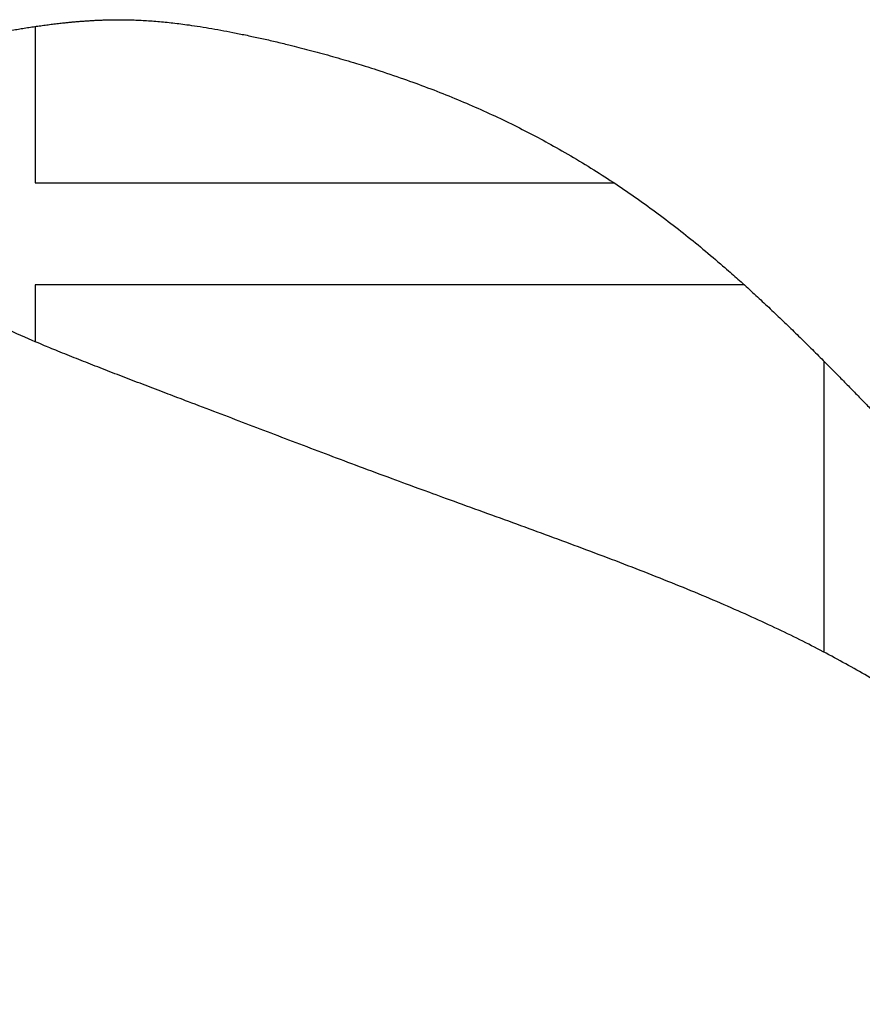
# Model space of a CAD drawing. Header units: inches. Extents: x 24 to 1128, y -94 to 748.
# Tile 177 of 256: x 591.09 to 592.73, y 216.28 to 218.2. Entities that reach past the tile are written whole.
import ezdxf

# ---------------------------------------------------------------- set-up
doc = ezdxf.new("R2010")
doc.units = ezdxf.units.IN
doc.header["$LTSCALE"] = 32
doc.header["$MEASUREMENT"] = 0
doc.layers.add('Visible (ANSI)', color=7, linetype='Continuous', lineweight=30)

msp = doc.modelspace()

# ---------------------------------------------------------------- linework, layer by layer
at = {"layer": 'Visible (ANSI)'}
for p, q in [((591.11733, 218.18607), (591.11733, 217.88141)), ((591.11733, 217.88141), (592.2446, 217.88141)), ((592.49738, 217.68329), (591.11733, 217.68329)), ((591.11733, 217.68329), (591.11733, 217.57256)), ((592.6533, 216.96769), (592.6533, 217.53378))]:
    msp.add_line(p, q, dxfattribs=at)
msp.add_open_spline([(588.13067, 213.78792), (588.45434, 213.54473), (588.71746, 213.08355), (590.01932, 212.58321), (590.88102, 212.45572), (591.89257, 212.52291), (592.568, 212.83338), (593.31674, 213.27333), (593.79184, 214.13753), (593.89155, 214.5951), (593.93191, 215.02424), (593.85704, 215.79841), (593.33412, 216.56006), (592.87476, 216.83523), (592.56036, 217.04523), (591.82757, 217.29349), (591.49391, 217.42882), (591.07382, 217.58163), (590.94199, 217.65856), (590.76992, 217.7587), (590.73557, 217.90155), (590.75487, 218.00312), (590.81616, 218.10622), (590.98905, 218.16995), (591.22952, 218.20525), (591.40915, 218.20293), (591.83854, 218.10204), (592.30014, 217.88287), (592.56194, 217.63862), (592.76317, 217.41787), (592.87174, 217.31128)], degree=4, knots=[0, 0, 0, 0, 0, 0.1079907, 0.1547212, 0.2012486, 0.2470921, 0.2940454, 0.3372682, 0.3771175, 0.415859, 0.4549111, 0.4946376, 0.5346615, 0.5743732, 0.6105211, 0.6453864, 0.6772921, 0.7036317, 0.7257064, 0.7440864, 0.761302, 0.7785384, 0.7973558, 0.818035, 0.8427922, 0.8706767, 0.8999369, 0.9306189, 1, 1, 1, 1, 1], dxfattribs=at)

doc.saveas('drawing.dxf')
